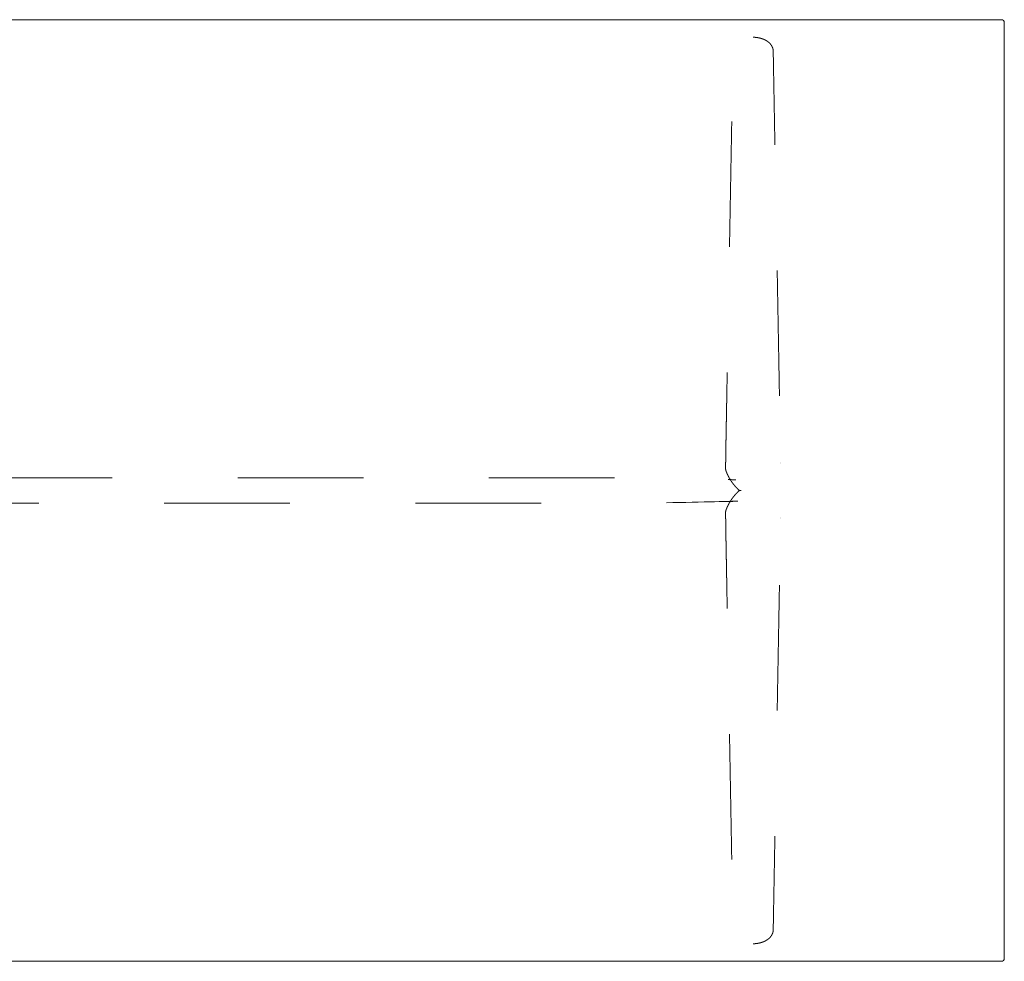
# Model space of a CAD drawing. Header units: metres. Extents: x -2 to 4.3, y -5.49 to 0.4.
# Tile 24 of 57: x 0.21 to 0.99, y -2.87 to -2.12. Entities that reach past the tile are written whole.
import ezdxf

# ---------------------------------------------------------------- set-up
doc = ezdxf.new("R2010")
doc.units = ezdxf.units.M
doc.header["$MEASUREMENT"] = 0
doc.linetypes.add('Dash Style-1', pattern=[0.10582, 0.0529, -0.05292])
doc.layers.add('72_VITRA_HRESID_D2_TB_FOOT_UNDER', color=8, linetype='Dash Style-1', lineweight=5)
doc.layers.add('72_VITRA_HRESID_D2_TB_TABLE_TOP', color=7, linetype='Continuous', lineweight=5)
doc.layers.add('72_VITRA_INSERT', color=7, linetype='Continuous')

# ---------------------------------------------------------------- blocks, each defined once
blk = doc.blocks.new('72_VITRA_HRESID_D2_BELLEVILLE_TABLE_BISTRO_1600_X_750_FOOT_UNDER')
at = {"layer": '72_VITRA_HRESID_D2_TB_FOOT_UNDER'}
for points, weights, knots in [([(0.6, 0.361), (0.59958, 0.361), (0.59916, 0.36098), (0.59875, 0.36097), (0.59843, 0.36095), (0.59812, 0.36092), (0.59781, 0.3609), (0.59749, 0.36087), (0.59718, 0.36083), (0.59687, 0.36079), (0.59666, 0.36076), (0.59645, 0.36073), (0.59622, 0.36069), (0.59598, 0.36065), (0.59564, 0.36058), (0.5953, 0.36052), (0.59497, 0.36044), (0.59464, 0.36037), (0.59442, 0.36031), (0.59421, 0.36026), (0.59395, 0.36018), (0.5937, 0.36011), (0.59344, 0.36003), (0.59317, 0.35995), (0.59297, 0.35988), (0.59278, 0.35982), (0.59258, 0.35975), (0.59238, 0.35967), (0.59218, 0.3596), (0.59198, 0.35952), (0.59178, 0.35944), (0.59158, 0.35936), (0.59132, 0.35924), (0.59106, 0.35913), (0.5908, 0.359), (0.59055, 0.35887), (0.59036, 0.35878), (0.59018, 0.35868), (0.59, 0.35859), (0.58983, 0.35849), (0.58966, 0.3584), (0.5895, 0.3583), (0.58932, 0.35819), (0.58914, 0.35808), (0.58896, 0.35796), (0.58879, 0.35785), (0.58864, 0.35774), (0.58849, 0.35764), (0.58833, 0.35752), (0.58816, 0.3574), (0.58798, 0.35726), (0.5878, 0.35711), (0.58763, 0.35697), (0.58746, 0.35683), (0.5873, 0.35668), (0.58714, 0.35654), (0.58699, 0.35639), (0.58684, 0.35625), (0.58668, 0.35609), (0.58652, 0.35593), (0.58638, 0.35577), (0.58624, 0.35561), (0.58612, 0.35546), (0.58599, 0.35531), (0.5859, 0.35518), (0.5858, 0.35506), (0.58573, 0.35496), (0.58566, 0.35487), (0.58556, 0.35472), (0.58546, 0.35458), (0.58534, 0.35439), (0.58522, 0.35421), (0.58513, 0.35405), (0.58504, 0.35389), (0.58496, 0.35373), (0.58487, 0.35357), (0.5848, 0.35341), (0.58472, 0.35325), (0.58467, 0.35314), (0.58462, 0.35303), (0.58457, 0.3529), (0.58452, 0.35277), (0.58445, 0.35259), (0.58439, 0.35241), (0.58433, 0.35221), (0.58427, 0.352), (0.58422, 0.3518), (0.58417, 0.3516), (0.58413, 0.35139), (0.58409, 0.35119), (0.58407, 0.35099), (0.58404, 0.35079), (0.58403, 0.35064), (0.58402, 0.35049), (0.58401, 0.35034), (0.584, 0.35019), (0.584, 0.35), (0.58152, 0.21275), (0.57904, 0.07551), (0.57868, 0.05555), (0.57832, 0.03559), (0.5783, 0.03487), (0.57829, 0.03416), (0.57828, 0.03344), (0.57827, 0.03274), (0.57826, 0.03204), (0.57825, 0.03137), (0.57824, 0.03069), (0.57824, 0.03004), (0.57823, 0.02939), (0.57823, 0.02876), (0.57822, 0.02813), (0.57822, 0.02753), (0.57822, 0.02693), (0.57822, 0.02636), (0.57822, 0.02578), (0.57822, 0.02523), (0.57822, 0.02517), (0.57822, 0.02512), (0.57811, 0.02172), (0.578, 0.01833), (0.578, 0.01832), (0.578, 0.0183), (0.57797, 0.01724), (0.57823, 0.01621), (0.57823, 0.01621), (0.57823, 0.01621), (0.57823, 0.0162), (0.57823, 0.0162), (0.57835, 0.01572), (0.57853, 0.01526), (0.57853, 0.01526), (0.57853, 0.01526), (0.57864, 0.01496), (0.57877, 0.01465), (0.57889, 0.01434), (0.57909, 0.01389), (0.57928, 0.01344), (0.57953, 0.01289), (0.57979, 0.01234), (0.58008, 0.01176), (0.58037, 0.01118), (0.58068, 0.01061), (0.58099, 0.01004), (0.58132, 0.00948), (0.58164, 0.00892), (0.58199, 0.00837), (0.58234, 0.00783), (0.5827, 0.00729), (0.58306, 0.00676), (0.58344, 0.00623), (0.58382, 0.00571), (0.58421, 0.0052), (0.58461, 0.00468), (0.58504, 0.00417), (0.58546, 0.00366), (0.58578, 0.00329), (0.58611, 0.00293), (0.58632, 0.0027), (0.58652, 0.00248), (0.58684, 0.00214), (0.58715, 0.00181), (0.58758, 0.00138), (0.588, 0.00096), (0.58845, 0.00054), (0.58846, 0.00054), (0.58846, 0.00053), (0.58866, 0.00035), (0.5889, 0.00022), (0.589, 0.00017), (0.58911, 0.00012), (0.58932, 0.00001), (0.58957, 0), (0.58968, 0), (0.5898, 0), (0.58981, 0), (0.58982, 0), (0.6, 0), (0.61018, 0), (0.61019, 0), (0.6102, 0), (0.61032, 0), (0.61043, 0), (0.61068, 0.00001), (0.61089, 0.00012), (0.611, 0.00017), (0.6111, 0.00022), (0.61134, 0.00035), (0.61154, 0.00053), (0.61154, 0.00054), (0.61155, 0.00054), (0.612, 0.00096), (0.61242, 0.00138), (0.61285, 0.00181), (0.61316, 0.00214), (0.61348, 0.00248), (0.61368, 0.0027), (0.61389, 0.00293), (0.61422, 0.00329), (0.61454, 0.00366), (0.61496, 0.00417), (0.61539, 0.00468), (0.61579, 0.0052), (0.61618, 0.00571), (0.61656, 0.00623), (0.61694, 0.00676), (0.6173, 0.00729), (0.61766, 0.00783), (0.61801, 0.00837), (0.61836, 0.00892), (0.61868, 0.00948), (0.61901, 0.01004), (0.61932, 0.01061), (0.61963, 0.01118), (0.61992, 0.01176), (0.62021, 0.01234), (0.62047, 0.01289), (0.62072, 0.01344), (0.62091, 0.01389), (0.62111, 0.01434), (0.62123, 0.01465), (0.62136, 0.01496), (0.62147, 0.01526), (0.62147, 0.01526), (0.62147, 0.01526), (0.62165, 0.01572), (0.62177, 0.0162), (0.62177, 0.0162), (0.62177, 0.01621), (0.62177, 0.01621), (0.62177, 0.01621), (0.62203, 0.01724), (0.622, 0.0183), (0.622, 0.01832), (0.622, 0.01833), (0.62189, 0.02172), (0.62178, 0.02512), (0.62178, 0.02517), (0.62178, 0.02523), (0.62178, 0.02578), (0.62178, 0.02636), (0.62178, 0.02693), (0.62178, 0.02753), (0.62178, 0.02813), (0.62177, 0.02876), (0.62177, 0.02939), (0.62176, 0.03004), (0.62176, 0.03069), (0.62175, 0.03137), (0.62174, 0.03204), (0.62173, 0.03274), (0.62172, 0.03344), (0.62171, 0.03416), (0.6217, 0.03487), (0.62168, 0.03559), (0.62132, 0.05555), (0.62096, 0.07551), (0.61848, 0.21275), (0.616, 0.35), (0.616, 0.35019), (0.61599, 0.35034), (0.61598, 0.35049), (0.61597, 0.35064), (0.61596, 0.35079), (0.61593, 0.35099), (0.61591, 0.35119), (0.61587, 0.35139), (0.61583, 0.3516), (0.61578, 0.3518), (0.61573, 0.352), (0.61567, 0.35221), (0.61561, 0.35241), (0.61555, 0.35259), (0.61548, 0.35277), (0.61543, 0.3529), (0.61538, 0.35303), (0.61533, 0.35314), (0.61528, 0.35325), (0.6152, 0.35341), (0.61513, 0.35357), (0.61504, 0.35373), (0.61496, 0.35389), (0.61487, 0.35405), (0.61478, 0.35421), (0.61466, 0.35439), (0.61454, 0.35458), (0.61444, 0.35472), (0.61434, 0.35487), (0.61427, 0.35496), (0.6142, 0.35506), (0.6141, 0.35518), (0.61401, 0.35531), (0.61388, 0.35546), (0.61376, 0.35561), (0.61362, 0.35577), (0.61348, 0.35593), (0.61332, 0.35609), (0.61316, 0.35625), (0.61301, 0.35639), (0.61286, 0.35654), (0.6127, 0.35668), (0.61254, 0.35683), (0.61237, 0.35697), (0.6122, 0.35711), (0.61202, 0.35726), (0.61184, 0.3574), (0.61167, 0.35752), (0.61151, 0.35764), (0.61136, 0.35774), (0.61121, 0.35785), (0.61104, 0.35796), (0.61086, 0.35808), (0.61068, 0.35819), (0.6105, 0.3583), (0.61034, 0.3584), (0.61017, 0.35849), (0.61, 0.35859), (0.60982, 0.35868), (0.60964, 0.35878), (0.60945, 0.35887), (0.6092, 0.359), (0.60894, 0.35913), (0.60868, 0.35924), (0.60842, 0.35936), (0.60822, 0.35944), (0.60802, 0.35952), (0.60782, 0.3596), (0.60762, 0.35967), (0.60742, 0.35975), (0.60722, 0.35982), (0.60703, 0.35988), (0.60683, 0.35995), (0.60656, 0.36003), (0.6063, 0.36011), (0.60605, 0.36018), (0.60579, 0.36026), (0.60558, 0.36031), (0.60536, 0.36037), (0.60503, 0.36044), (0.6047, 0.36052), (0.60436, 0.36058), (0.60402, 0.36065), (0.60378, 0.36069), (0.60355, 0.36073), (0.60334, 0.36076), (0.60313, 0.36079), (0.60282, 0.36083), (0.60251, 0.36087), (0.60219, 0.3609), (0.60188, 0.36092), (0.60157, 0.36095), (0.60125, 0.36097), (0.60084, 0.36098), (0.60042, 0.361), (0.6, 0.361)], [1, 1, 1, 1, 1, 1, 1, 1, 1, 1, 1, 1, 1, 1, 1, 1, 1, 1, 1, 1, 1, 1, 1, 1, 1, 1, 1, 1, 1, 1, 1, 1, 1, 1, 1, 1, 1, 1, 1, 1, 1, 1, 1, 1, 1, 1, 1, 1, 1, 1, 1, 1, 1, 1, 1, 1, 1, 1, 1, 1, 1, 1, 1, 1, 1, 1, 1, 1, 1, 1, 1, 1, 1, 1, 1, 1, 1, 1, 1, 1, 1, 1, 1, 1, 1, 1, 1, 1, 1, 1, 1, 1, 1, 1, 1, 1, 1, 1, 1, 1, 1, 1, 1, 1, 1, 1, 1, 1, 1, 1, 1, 1, 1, 1, 1, 1, 1, 1, 1, 1, 1, 1, 1, 0.990949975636, 1, 1, 1, 1, 1, 0.99803479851, 1, 1, 1, 1, 1, 1, 1, 1, 1, 1, 1, 1, 1, 1, 1, 1, 1, 1, 1, 1, 1, 1, 1, 1, 1, 1, 1, 1, 1, 1, 1, 1, 1, 1, 1, 1, 1, 0.990926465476, 1, 1, 1, 0.97345508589, 1, 1, 1, 0.99998029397, 1, 1, 1, 0.999980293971, 1, 1, 1, 0.97345508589, 1, 1, 1, 0.990926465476, 1, 1, 1, 1, 1, 1, 1, 1, 1, 1, 1, 1, 1, 1, 1, 1, 1, 1, 1, 1, 1, 1, 1, 1, 1, 1, 1, 1, 1, 1, 1, 1, 1, 1, 1, 1, 1, 0.998034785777, 1, 1, 1, 1, 1, 0.990949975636, 1, 1, 1, 1, 1, 1, 1, 1, 1, 1, 1, 1, 1, 1, 1, 1, 1, 1, 1, 1, 1, 1, 1, 1, 1, 1, 1, 1, 1, 1, 1, 1, 1, 1, 1, 1, 1, 1, 1, 1, 1, 1, 1, 1, 1, 1, 1, 1, 1, 1, 1, 1, 1, 1, 1, 1, 1, 1, 1, 1, 1, 1, 1, 1, 1, 1, 1, 1, 1, 1, 1, 1, 1, 1, 1, 1, 1, 1, 1, 1, 1, 1, 1, 1, 1, 1, 1, 1, 1, 1, 1, 1, 1, 1, 1, 1, 1, 1, 1, 1, 1, 1, 1, 1, 1, 1, 1, 1, 1, 1, 1, 1, 1, 1, 1, 1, 1, 1, 1, 1, 1, 1, 1], [0, 0, 0, 0.000508, 0.000508, 0.001016, 0.001016, 0.001524, 0.001524, 0.002032, 0.002032, 0.00254, 0.00254, 0.003048, 0.003048, 0.003556, 0.003556, 0.004064, 0.004064, 0.004572, 0.004572, 0.00508, 0.00508, 0.005588, 0.005588, 0.006096, 0.006096, 0.006604, 0.006604, 0.007112, 0.007112, 0.007619, 0.007619, 0.008127, 0.008127, 0.008635, 0.008635, 0.009143, 0.009143, 0.009651, 0.009651, 0.010159, 0.010159, 0.010667, 0.010667, 0.011175, 0.011175, 0.011683, 0.011683, 0.012191, 0.012191, 0.012699, 0.012699, 0.013207, 0.013207, 0.013715, 0.013715, 0.014223, 0.014223, 0.014731, 0.014731, 0.015239, 0.015239, 0.015747, 0.015747, 0.016255, 0.016255, 0.016763, 0.016763, 0.017271, 0.017271, 0.017779, 0.017779, 0.018287, 0.018287, 0.018795, 0.018795, 0.019303, 0.019303, 0.019811, 0.019811, 0.020319, 0.020319, 0.020827, 0.020827, 0.021335, 0.021335, 0.021843, 0.021843, 0.02235, 0.02235, 0.022858, 0.022858, 0.023366, 0.023366, 0.023874, 0.023874, 0.024382, 0.024382, 0.386828, 0.386828, 0.439542, 0.439542, 0.441431, 0.441431, 0.44332, 0.44332, 0.445209, 0.445209, 0.447097, 0.447097, 0.448986, 0.448986, 0.450875, 0.450875, 0.452764, 0.452764, 0.454653, 0.454653, 0.454851, 0.454851, 0.466508, 0.466508, 0.466552, 0.466552, 0.470162, 0.470162, 0.470166, 0.470166, 0.470188, 0.470188, 0.471868, 0.471868, 0.471872, 0.471872, 0.472972, 0.472972, 0.474072, 0.474072, 0.475172, 0.475172, 0.476272, 0.476272, 0.477372, 0.477372, 0.478472, 0.478472, 0.479572, 0.479572, 0.480672, 0.480672, 0.481772, 0.481772, 0.482872, 0.482872, 0.483972, 0.483972, 0.485072, 0.485072, 0.486172, 0.486172, 0.487272, 0.487272, 0.488372, 0.488372, 0.489472, 0.489472, 0.489488, 0.489488, 0.489971, 0.489971, 0.49018, 0.49018, 0.490605, 0.490605, 0.490815, 0.490815, 0.490831, 0.490831, 0.509169, 0.509169, 0.509185, 0.509185, 0.509395, 0.509395, 0.50982, 0.50982, 0.510029, 0.510029, 0.510512, 0.510512, 0.510528, 0.510528, 0.511628, 0.511628, 0.512728, 0.512728, 0.513828, 0.513828, 0.514928, 0.514928, 0.516028, 0.516028, 0.517128, 0.517128, 0.518228, 0.518228, 0.519328, 0.519328, 0.520428, 0.520428, 0.521528, 0.521528, 0.522628, 0.522628, 0.523728, 0.523728, 0.524828, 0.524828, 0.525928, 0.525928, 0.527028, 0.527028, 0.528128, 0.528128, 0.528132, 0.528132, 0.529812, 0.529812, 0.529834, 0.529834, 0.529838, 0.529838, 0.533448, 0.533448, 0.533492, 0.533492, 0.545149, 0.545149, 0.545347, 0.545347, 0.547236, 0.547236, 0.549125, 0.549125, 0.551014, 0.551014, 0.552903, 0.552903, 0.554791, 0.554791, 0.55668, 0.55668, 0.558569, 0.558569, 0.560458, 0.560458, 0.613172, 0.613172, 0.975618, 0.975618, 0.976126, 0.976126, 0.976634, 0.976634, 0.977142, 0.977142, 0.97765, 0.97765, 0.978157, 0.978157, 0.978665, 0.978665, 0.979173, 0.979173, 0.979681, 0.979681, 0.980189, 0.980189, 0.980697, 0.980697, 0.981205, 0.981205, 0.981713, 0.981713, 0.982221, 0.982221, 0.982729, 0.982729, 0.983237, 0.983237, 0.983745, 0.983745, 0.984253, 0.984253, 0.984761, 0.984761, 0.985269, 0.985269, 0.985777, 0.985777, 0.986285, 0.986285, 0.986793, 0.986793, 0.987301, 0.987301, 0.987809, 0.987809, 0.988317, 0.988317, 0.988825, 0.988825, 0.989333, 0.989333, 0.989841, 0.989841, 0.990349, 0.990349, 0.990857, 0.990857, 0.991365, 0.991365, 0.991873, 0.991873, 0.992381, 0.992381, 0.992888, 0.992888, 0.993396, 0.993396, 0.993904, 0.993904, 0.994412, 0.994412, 0.99492, 0.99492, 0.995428, 0.995428, 0.995936, 0.995936, 0.996444, 0.996444, 0.996952, 0.996952, 0.99746, 0.99746, 0.997968, 0.997968, 0.998476, 0.998476, 0.998984, 0.998984, 0.999492, 0.999492, 1, 1, 1]), ([(-0.5898, 0), (-0.58981, 0), (-0.58982, 0), (-0.58981, 0), (-0.5898, 0), (-0.58968, 0), (-0.58957, 0), (-0.58932, -0.00001), (-0.58911, -0.00012), (-0.589, -0.00017), (-0.5889, -0.00022), (-0.58866, -0.00035), (-0.58846, -0.00053), (-0.58846, -0.00054), (-0.58845, -0.00054), (-0.588, -0.00096), (-0.58758, -0.00138), (-0.58715, -0.00181), (-0.58684, -0.00214), (-0.58652, -0.00248), (-0.58632, -0.0027), (-0.58611, -0.00293), (-0.58578, -0.00329), (-0.58546, -0.00366), (-0.58504, -0.00417), (-0.58461, -0.00468), (-0.58421, -0.0052), (-0.58382, -0.00571), (-0.58344, -0.00623), (-0.58306, -0.00676), (-0.5827, -0.00729), (-0.58234, -0.00783), (-0.58199, -0.00837), (-0.58164, -0.00892), (-0.58132, -0.00948), (-0.58116, -0.00974), (-0.58102, -0.01), (0, -0.01), (0.58102, -0.01), (0.58116, -0.00974), (0.58132, -0.00948), (0.58164, -0.00892), (0.58199, -0.00837), (0.58234, -0.00783), (0.5827, -0.00729), (0.58306, -0.00676), (0.58344, -0.00623), (0.58382, -0.00571), (0.58421, -0.0052), (0.58461, -0.00468), (0.58504, -0.00417), (0.58546, -0.00366), (0.58578, -0.00329), (0.58611, -0.00293), (0.58632, -0.0027), (0.58652, -0.00248), (0.58684, -0.00214), (0.58715, -0.00181), (0.58758, -0.00138), (0.588, -0.00096), (0.58845, -0.00054), (0.58846, -0.00054), (0.58846, -0.00053), (0.58866, -0.00035), (0.5889, -0.00022), (0.589, -0.00017), (0.58911, -0.00012), (0.58932, -0.00001), (0.58957, 0), (0.58968, 0), (0.5898, 0), (0.58981, 0), (0.58982, 0), (0.58981, 0), (0.5898, 0), (0.58968, 0), (0.58957, 0), (0.58932, 0.00001), (0.58911, 0.00012), (0.589, 0.00017), (0.5889, 0.00022), (0.58866, 0.00035), (0.58846, 0.00053), (0.58846, 0.00054), (0.58845, 0.00054), (0.588, 0.00096), (0.58758, 0.00138), (0.58715, 0.00181), (0.58684, 0.00214), (0.58652, 0.00248), (0.58632, 0.0027), (0.58611, 0.00293), (0.58578, 0.00329), (0.58546, 0.00366), (0.58504, 0.00417), (0.58461, 0.00468), (0.58421, 0.0052), (0.58382, 0.00571), (0.58344, 0.00623), (0.58306, 0.00676), (0.5827, 0.00729), (0.58234, 0.00783), (0.58199, 0.00837), (0.58164, 0.00892), (0.58132, 0.00948), (0.58116, 0.00974), (0.58102, 0.01), (0, 0.01), (-0.58102, 0.01), (-0.58116, 0.00974), (-0.58132, 0.00948), (-0.58164, 0.00892), (-0.58199, 0.00837), (-0.58234, 0.00783), (-0.5827, 0.00729), (-0.58306, 0.00676), (-0.58344, 0.00623), (-0.58382, 0.00571), (-0.58421, 0.0052), (-0.58461, 0.00468), (-0.58504, 0.00417), (-0.58546, 0.00366), (-0.58578, 0.00329), (-0.58611, 0.00293), (-0.58632, 0.0027), (-0.58652, 0.00248), (-0.58684, 0.00214), (-0.58715, 0.00181), (-0.58758, 0.00138), (-0.588, 0.00096), (-0.58845, 0.00054), (-0.58846, 0.00054), (-0.58846, 0.00053), (-0.58866, 0.00035), (-0.5889, 0.00022), (-0.589, 0.00017), (-0.58911, 0.00012), (-0.58932, 0.00001), (-0.58957, 0), (-0.58968, 0), (-0.5898, 0)], [1, 0.999980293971, 1, 0.999980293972, 1, 1, 1, 0.97345508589, 1, 1, 1, 0.990926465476, 1, 1, 1, 1, 1, 1, 1, 1, 1, 1, 1, 1, 1, 1, 1, 1, 1, 1, 1, 1, 1, 1, 1, 1, 1, 1, 1, 1, 1, 1, 1, 1, 1, 1, 1, 1, 1, 1, 1, 1, 1, 1, 1, 1, 1, 1, 1, 1, 1, 1, 1, 0.990926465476, 1, 1, 1, 0.97345508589, 1, 1, 1, 0.999980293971, 1, 0.999980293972, 1, 1, 1, 0.97345508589, 1, 1, 1, 0.990926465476, 1, 1, 1, 1, 1, 1, 1, 1, 1, 1, 1, 1, 1, 1, 1, 1, 1, 1, 1, 1, 1, 1, 1, 1, 1, 1, 1, 1, 1, 1, 1, 1, 1, 1, 1, 1, 1, 1, 1, 1, 1, 1, 1, 1, 1, 1, 1, 1, 1, 1, 1, 0.990926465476, 1, 1, 1, 0.97345508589, 1, 1, 1], [0, 0, 0, 0.000008, 0.000008, 0.000016, 0.000016, 0.00012, 0.00012, 0.00033, 0.00033, 0.000434, 0.000434, 0.000672, 0.000672, 0.00068, 0.00068, 0.001224, 0.001224, 0.001768, 0.001768, 0.002312, 0.002312, 0.002856, 0.002856, 0.0034, 0.0034, 0.003944, 0.003944, 0.004487, 0.004487, 0.005031, 0.005031, 0.005575, 0.005575, 0.006119, 0.006119, 0.00637, 0.00637, 0.493646, 0.493646, 0.493897, 0.493897, 0.494441, 0.494441, 0.494985, 0.494985, 0.495529, 0.495529, 0.496072, 0.496072, 0.496616, 0.496616, 0.49716, 0.49716, 0.497704, 0.497704, 0.498248, 0.498248, 0.498792, 0.498792, 0.499336, 0.499336, 0.499344, 0.499344, 0.499582, 0.499582, 0.499686, 0.499686, 0.499896, 0.499896, 0.5, 0.5, 0.500008, 0.500008, 0.500016, 0.500016, 0.50012, 0.50012, 0.50033, 0.50033, 0.500434, 0.500434, 0.500672, 0.500672, 0.50068, 0.50068, 0.501224, 0.501224, 0.501768, 0.501768, 0.502312, 0.502312, 0.502856, 0.502856, 0.5034, 0.5034, 0.503944, 0.503944, 0.504487, 0.504487, 0.505031, 0.505031, 0.505575, 0.505575, 0.506119, 0.506119, 0.50637, 0.50637, 0.993646, 0.993646, 0.993897, 0.993897, 0.994441, 0.994441, 0.994985, 0.994985, 0.995529, 0.995529, 0.996072, 0.996072, 0.996616, 0.996616, 0.99716, 0.99716, 0.997704, 0.997704, 0.998248, 0.998248, 0.998792, 0.998792, 0.999336, 0.999336, 0.999344, 0.999344, 0.999582, 0.999582, 0.999686, 0.999686, 0.999896, 0.999896, 1, 1, 1]), ([(0.6, -0.361), (0.59958, -0.361), (0.59916, -0.36098), (0.59875, -0.36097), (0.59843, -0.36095), (0.59812, -0.36092), (0.59781, -0.3609), (0.59749, -0.36087), (0.59718, -0.36083), (0.59687, -0.36079), (0.59666, -0.36076), (0.59645, -0.36073), (0.59622, -0.36069), (0.59598, -0.36065), (0.59564, -0.36058), (0.5953, -0.36052), (0.59497, -0.36044), (0.59464, -0.36037), (0.59442, -0.36031), (0.59421, -0.36026), (0.59395, -0.36018), (0.5937, -0.36011), (0.59344, -0.36003), (0.59317, -0.35995), (0.59297, -0.35988), (0.59278, -0.35982), (0.59258, -0.35975), (0.59238, -0.35967), (0.59218, -0.3596), (0.59198, -0.35952), (0.59178, -0.35944), (0.59158, -0.35936), (0.59132, -0.35924), (0.59106, -0.35913), (0.5908, -0.359), (0.59055, -0.35887), (0.59036, -0.35878), (0.59018, -0.35868), (0.59, -0.35859), (0.58983, -0.35849), (0.58966, -0.3584), (0.5895, -0.3583), (0.58932, -0.35819), (0.58914, -0.35808), (0.58896, -0.35796), (0.58879, -0.35785), (0.58864, -0.35774), (0.58849, -0.35764), (0.58833, -0.35752), (0.58816, -0.3574), (0.58798, -0.35726), (0.5878, -0.35711), (0.58763, -0.35697), (0.58746, -0.35683), (0.5873, -0.35668), (0.58714, -0.35654), (0.58699, -0.35639), (0.58684, -0.35625), (0.58668, -0.35609), (0.58652, -0.35593), (0.58638, -0.35577), (0.58624, -0.35561), (0.58612, -0.35546), (0.58599, -0.35531), (0.5859, -0.35518), (0.5858, -0.35506), (0.58573, -0.35496), (0.58566, -0.35487), (0.58556, -0.35472), (0.58546, -0.35458), (0.58534, -0.35439), (0.58522, -0.35421), (0.58513, -0.35405), (0.58504, -0.35389), (0.58496, -0.35373), (0.58487, -0.35357), (0.5848, -0.35341), (0.58472, -0.35325), (0.58467, -0.35314), (0.58462, -0.35303), (0.58457, -0.3529), (0.58452, -0.35277), (0.58445, -0.35259), (0.58439, -0.35241), (0.58433, -0.35221), (0.58427, -0.352), (0.58422, -0.3518), (0.58417, -0.3516), (0.58413, -0.35139), (0.58409, -0.35119), (0.58407, -0.35099), (0.58404, -0.35079), (0.58403, -0.35064), (0.58402, -0.35049), (0.58401, -0.35034), (0.584, -0.35019), (0.584, -0.35), (0.58152, -0.21275), (0.57904, -0.07551), (0.57868, -0.05555), (0.57832, -0.03559), (0.5783, -0.03487), (0.57829, -0.03416), (0.57828, -0.03344), (0.57827, -0.03274), (0.57826, -0.03204), (0.57825, -0.03137), (0.57824, -0.03069), (0.57824, -0.03004), (0.57823, -0.02939), (0.57823, -0.02876), (0.57822, -0.02813), (0.57822, -0.02753), (0.57822, -0.02693), (0.57822, -0.02636), (0.57822, -0.02578), (0.57822, -0.02523), (0.57822, -0.02517), (0.57822, -0.02512), (0.57811, -0.02172), (0.578, -0.01833), (0.578, -0.01832), (0.578, -0.0183), (0.57797, -0.01724), (0.57823, -0.01621), (0.57823, -0.01621), (0.57823, -0.01621), (0.57823, -0.0162), (0.57823, -0.0162), (0.57835, -0.01572), (0.57853, -0.01526), (0.57853, -0.01526), (0.57853, -0.01526), (0.57864, -0.01496), (0.57877, -0.01465), (0.57889, -0.01434), (0.57909, -0.01389), (0.57928, -0.01344), (0.57953, -0.01289), (0.57979, -0.01234), (0.58008, -0.01176), (0.58037, -0.01118), (0.58068, -0.01061), (0.58099, -0.01004), (0.58132, -0.00948), (0.58164, -0.00892), (0.58199, -0.00837), (0.58234, -0.00783), (0.5827, -0.00729), (0.58306, -0.00676), (0.58344, -0.00623), (0.58382, -0.00571), (0.58421, -0.0052), (0.58461, -0.00468), (0.58504, -0.00417), (0.58546, -0.00366), (0.58578, -0.00329), (0.58611, -0.00293), (0.58632, -0.0027), (0.58652, -0.00248), (0.58684, -0.00214), (0.58715, -0.00181), (0.58758, -0.00138), (0.588, -0.00096), (0.58845, -0.00054), (0.58846, -0.00054), (0.58846, -0.00053), (0.58866, -0.00035), (0.5889, -0.00022), (0.589, -0.00017), (0.58911, -0.00012), (0.58932, -0.00001), (0.58957, 0), (0.58968, 0), (0.5898, 0), (0.58981, 0), (0.58982, 0), (0.6, 0), (0.61018, 0), (0.61019, 0), (0.6102, 0), (0.61032, 0), (0.61043, 0), (0.61068, -0.00001), (0.61089, -0.00012), (0.611, -0.00017), (0.6111, -0.00022), (0.61134, -0.00035), (0.61154, -0.00053), (0.61154, -0.00054), (0.61155, -0.00054), (0.612, -0.00096), (0.61242, -0.00138), (0.61285, -0.00181), (0.61316, -0.00214), (0.61348, -0.00248), (0.61368, -0.0027), (0.61389, -0.00293), (0.61422, -0.00329), (0.61454, -0.00366), (0.61496, -0.00417), (0.61539, -0.00468), (0.61579, -0.0052), (0.61618, -0.00571), (0.61656, -0.00623), (0.61694, -0.00676), (0.6173, -0.00729), (0.61766, -0.00783), (0.61801, -0.00837), (0.61836, -0.00892), (0.61868, -0.00948), (0.61901, -0.01004), (0.61932, -0.01061), (0.61963, -0.01118), (0.61992, -0.01176), (0.62021, -0.01234), (0.62047, -0.01289), (0.62072, -0.01344), (0.62091, -0.01389), (0.62111, -0.01434), (0.62123, -0.01465), (0.62136, -0.01496), (0.62147, -0.01526), (0.62147, -0.01526), (0.62147, -0.01526), (0.62165, -0.01572), (0.62177, -0.0162), (0.62177, -0.0162), (0.62177, -0.01621), (0.62177, -0.01621), (0.62177, -0.01621), (0.62203, -0.01724), (0.622, -0.0183), (0.622, -0.01832), (0.622, -0.01833), (0.62189, -0.02172), (0.62178, -0.02512), (0.62178, -0.02517), (0.62178, -0.02523), (0.62178, -0.02578), (0.62178, -0.02636), (0.62178, -0.02693), (0.62178, -0.02753), (0.62178, -0.02813), (0.62177, -0.02876), (0.62177, -0.02939), (0.62176, -0.03004), (0.62176, -0.03069), (0.62175, -0.03137), (0.62174, -0.03204), (0.62173, -0.03274), (0.62172, -0.03344), (0.62171, -0.03416), (0.6217, -0.03487), (0.62168, -0.03559), (0.62132, -0.05555), (0.62096, -0.07551), (0.61848, -0.21275), (0.616, -0.35), (0.616, -0.35019), (0.61599, -0.35034), (0.61598, -0.35049), (0.61597, -0.35064), (0.61596, -0.35079), (0.61593, -0.35099), (0.61591, -0.35119), (0.61587, -0.35139), (0.61583, -0.3516), (0.61578, -0.3518), (0.61573, -0.352), (0.61567, -0.35221), (0.61561, -0.35241), (0.61555, -0.35259), (0.61548, -0.35277), (0.61543, -0.3529), (0.61538, -0.35303), (0.61533, -0.35314), (0.61528, -0.35325), (0.6152, -0.35341), (0.61513, -0.35357), (0.61504, -0.35373), (0.61496, -0.35389), (0.61487, -0.35405), (0.61478, -0.35421), (0.61466, -0.35439), (0.61454, -0.35458), (0.61444, -0.35472), (0.61434, -0.35487), (0.61427, -0.35496), (0.6142, -0.35506), (0.6141, -0.35518), (0.61401, -0.35531), (0.61388, -0.35546), (0.61376, -0.35561), (0.61362, -0.35577), (0.61348, -0.35593), (0.61332, -0.35609), (0.61316, -0.35625), (0.61301, -0.35639), (0.61286, -0.35654), (0.6127, -0.35668), (0.61254, -0.35683), (0.61237, -0.35697), (0.6122, -0.35711), (0.61202, -0.35726), (0.61184, -0.3574), (0.61167, -0.35752), (0.61151, -0.35764), (0.61136, -0.35774), (0.61121, -0.35785), (0.61104, -0.35796), (0.61086, -0.35808), (0.61068, -0.35819), (0.6105, -0.3583), (0.61034, -0.3584), (0.61017, -0.35849), (0.61, -0.35859), (0.60982, -0.35868), (0.60964, -0.35878), (0.60945, -0.35887), (0.6092, -0.359), (0.60894, -0.35913), (0.60868, -0.35924), (0.60842, -0.35936), (0.60822, -0.35944), (0.60802, -0.35952), (0.60782, -0.3596), (0.60762, -0.35967), (0.60742, -0.35975), (0.60722, -0.35982), (0.60703, -0.35988), (0.60683, -0.35995), (0.60656, -0.36003), (0.6063, -0.36011), (0.60605, -0.36018), (0.60579, -0.36026), (0.60558, -0.36031), (0.60536, -0.36037), (0.60503, -0.36044), (0.6047, -0.36052), (0.60436, -0.36058), (0.60402, -0.36065), (0.60378, -0.36069), (0.60355, -0.36073), (0.60334, -0.36076), (0.60313, -0.36079), (0.60282, -0.36083), (0.60251, -0.36087), (0.60219, -0.3609), (0.60188, -0.36092), (0.60157, -0.36095), (0.60125, -0.36097), (0.60084, -0.36098), (0.60042, -0.361), (0.6, -0.361)], [1, 1, 1, 1, 1, 1, 1, 1, 1, 1, 1, 1, 1, 1, 1, 1, 1, 1, 1, 1, 1, 1, 1, 1, 1, 1, 1, 1, 1, 1, 1, 1, 1, 1, 1, 1, 1, 1, 1, 1, 1, 1, 1, 1, 1, 1, 1, 1, 1, 1, 1, 1, 1, 1, 1, 1, 1, 1, 1, 1, 1, 1, 1, 1, 1, 1, 1, 1, 1, 1, 1, 1, 1, 1, 1, 1, 1, 1, 1, 1, 1, 1, 1, 1, 1, 1, 1, 1, 1, 1, 1, 1, 1, 1, 1, 1, 1, 1, 1, 1, 1, 1, 1, 1, 1, 1, 1, 1, 1, 1, 1, 1, 1, 1, 1, 1, 1, 1, 1, 1, 1, 1, 1, 0.990949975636, 1, 1, 1, 1, 1, 0.99803479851, 1, 1, 1, 1, 1, 1, 1, 1, 1, 1, 1, 1, 1, 1, 1, 1, 1, 1, 1, 1, 1, 1, 1, 1, 1, 1, 1, 1, 1, 1, 1, 1, 1, 1, 1, 1, 1, 0.990926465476, 1, 1, 1, 0.97345508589, 1, 1, 1, 0.99998029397, 1, 1, 1, 0.999980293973, 1, 1, 1, 0.97345508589, 1, 1, 1, 0.990926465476, 1, 1, 1, 1, 1, 1, 1, 1, 1, 1, 1, 1, 1, 1, 1, 1, 1, 1, 1, 1, 1, 1, 1, 1, 1, 1, 1, 1, 1, 1, 1, 1, 1, 1, 1, 1, 1, 0.998034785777, 1, 1, 1, 1, 1, 0.990949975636, 1, 1, 1, 1, 1, 1, 1, 1, 1, 1, 1, 1, 1, 1, 1, 1, 1, 1, 1, 1, 1, 1, 1, 1, 1, 1, 1, 1, 1, 1, 1, 1, 1, 1, 1, 1, 1, 1, 1, 1, 1, 1, 1, 1, 1, 1, 1, 1, 1, 1, 1, 1, 1, 1, 1, 1, 1, 1, 1, 1, 1, 1, 1, 1, 1, 1, 1, 1, 1, 1, 1, 1, 1, 1, 1, 1, 1, 1, 1, 1, 1, 1, 1, 1, 1, 1, 1, 1, 1, 1, 1, 1, 1, 1, 1, 1, 1, 1, 1, 1, 1, 1, 1, 1, 1, 1, 1, 1, 1, 1, 1, 1, 1, 1, 1, 1, 1, 1, 1, 1, 1, 1, 1], [0, 0, 0, 0.000508, 0.000508, 0.001016, 0.001016, 0.001524, 0.001524, 0.002032, 0.002032, 0.00254, 0.00254, 0.003048, 0.003048, 0.003556, 0.003556, 0.004064, 0.004064, 0.004572, 0.004572, 0.00508, 0.00508, 0.005588, 0.005588, 0.006096, 0.006096, 0.006604, 0.006604, 0.007112, 0.007112, 0.007619, 0.007619, 0.008127, 0.008127, 0.008635, 0.008635, 0.009143, 0.009143, 0.009651, 0.009651, 0.010159, 0.010159, 0.010667, 0.010667, 0.011175, 0.011175, 0.011683, 0.011683, 0.012191, 0.012191, 0.012699, 0.012699, 0.013207, 0.013207, 0.013715, 0.013715, 0.014223, 0.014223, 0.014731, 0.014731, 0.015239, 0.015239, 0.015747, 0.015747, 0.016255, 0.016255, 0.016763, 0.016763, 0.017271, 0.017271, 0.017779, 0.017779, 0.018287, 0.018287, 0.018795, 0.018795, 0.019303, 0.019303, 0.019811, 0.019811, 0.020319, 0.020319, 0.020827, 0.020827, 0.021335, 0.021335, 0.021843, 0.021843, 0.02235, 0.02235, 0.022858, 0.022858, 0.023366, 0.023366, 0.023874, 0.023874, 0.024382, 0.024382, 0.386828, 0.386828, 0.439542, 0.439542, 0.441431, 0.441431, 0.44332, 0.44332, 0.445209, 0.445209, 0.447097, 0.447097, 0.448986, 0.448986, 0.450875, 0.450875, 0.452764, 0.452764, 0.454653, 0.454653, 0.454851, 0.454851, 0.466508, 0.466508, 0.466552, 0.466552, 0.470162, 0.470162, 0.470166, 0.470166, 0.470188, 0.470188, 0.471868, 0.471868, 0.471872, 0.471872, 0.472972, 0.472972, 0.474072, 0.474072, 0.475172, 0.475172, 0.476272, 0.476272, 0.477372, 0.477372, 0.478472, 0.478472, 0.479572, 0.479572, 0.480672, 0.480672, 0.481772, 0.481772, 0.482872, 0.482872, 0.483972, 0.483972, 0.485072, 0.485072, 0.486172, 0.486172, 0.487272, 0.487272, 0.488372, 0.488372, 0.489472, 0.489472, 0.489488, 0.489488, 0.489971, 0.489971, 0.49018, 0.49018, 0.490605, 0.490605, 0.490815, 0.490815, 0.490831, 0.490831, 0.509169, 0.509169, 0.509185, 0.509185, 0.509395, 0.509395, 0.50982, 0.50982, 0.510029, 0.510029, 0.510512, 0.510512, 0.510528, 0.510528, 0.511628, 0.511628, 0.512728, 0.512728, 0.513828, 0.513828, 0.514928, 0.514928, 0.516028, 0.516028, 0.517128, 0.517128, 0.518228, 0.518228, 0.519328, 0.519328, 0.520428, 0.520428, 0.521528, 0.521528, 0.522628, 0.522628, 0.523728, 0.523728, 0.524828, 0.524828, 0.525928, 0.525928, 0.527028, 0.527028, 0.528128, 0.528128, 0.528132, 0.528132, 0.529812, 0.529812, 0.529834, 0.529834, 0.529838, 0.529838, 0.533448, 0.533448, 0.533492, 0.533492, 0.545149, 0.545149, 0.545347, 0.545347, 0.547236, 0.547236, 0.549125, 0.549125, 0.551014, 0.551014, 0.552903, 0.552903, 0.554791, 0.554791, 0.55668, 0.55668, 0.558569, 0.558569, 0.560458, 0.560458, 0.613172, 0.613172, 0.975618, 0.975618, 0.976126, 0.976126, 0.976634, 0.976634, 0.977142, 0.977142, 0.97765, 0.97765, 0.978157, 0.978157, 0.978665, 0.978665, 0.979173, 0.979173, 0.979681, 0.979681, 0.980189, 0.980189, 0.980697, 0.980697, 0.981205, 0.981205, 0.981713, 0.981713, 0.982221, 0.982221, 0.982729, 0.982729, 0.983237, 0.983237, 0.983745, 0.983745, 0.984253, 0.984253, 0.984761, 0.984761, 0.985269, 0.985269, 0.985777, 0.985777, 0.986285, 0.986285, 0.986793, 0.986793, 0.987301, 0.987301, 0.987809, 0.987809, 0.988317, 0.988317, 0.988825, 0.988825, 0.989333, 0.989333, 0.989841, 0.989841, 0.990349, 0.990349, 0.990857, 0.990857, 0.991365, 0.991365, 0.991873, 0.991873, 0.992381, 0.992381, 0.992888, 0.992888, 0.993396, 0.993396, 0.993904, 0.993904, 0.994412, 0.994412, 0.99492, 0.99492, 0.995428, 0.995428, 0.995936, 0.995936, 0.996444, 0.996444, 0.996952, 0.996952, 0.99746, 0.99746, 0.997968, 0.997968, 0.998476, 0.998476, 0.998984, 0.998984, 0.999492, 0.999492, 1, 1, 1])]:
    blk.add_rational_spline(points, weights, degree=2, knots=knots, dxfattribs=at)
blk = doc.blocks.new('72_VITRA_HRESID_D2_BELLEVILLE_TABLE_BISTRO_1600_X_750_TABLE_TOP')
at = {"layer": '72_VITRA_HRESID_D2_TB_TABLE_TOP', "flags": 128}
blk.add_lwpolyline([(-0.7975, -0.375), (0.7975, -0.375, 0.414214), (0.8, -0.3725), (0.8, 0.3725, 0.414214), (0.7975, 0.375), (-0.7975, 0.375, 0.414214), (-0.8, 0.3725), (-0.8, -0.3725, 0.414214), (-0.7975, -0.375)], format="xyb", close=True, dxfattribs=at)
blk = doc.blocks.new('72vitra_hresid273916F9DBE604ADC99EDCBB2CA8D50F0')
for name in ['72_VITRA_HRESID_D2_BELLEVILLE_TABLE_BISTRO_1600_X_750_TABLE_TOP', '72_VITRA_HRESID_D2_BELLEVILLE_TABLE_BISTRO_1600_X_750_FOOT_UNDER']:
    blk.add_blockref(name, (0, 0))
blk = doc.blocks.new('XCAD031892642607F421A11BAC177B909910D8')
at = {"color": 7}
blk.add_blockref('72vitra_hresid273916F9DBE604ADC99EDCBB2CA8D50F0', (0, 0), dxfattribs=at)

msp = doc.modelspace()

# ---------------------------------------------------------------- block references
at = {"layer": '72_VITRA_INSERT'}
msp.add_blockref('XCAD031892642607F421A11BAC177B909910D8', (0.19111, -2.49161), dxfattribs=at)

doc.saveas('drawing.dxf')
